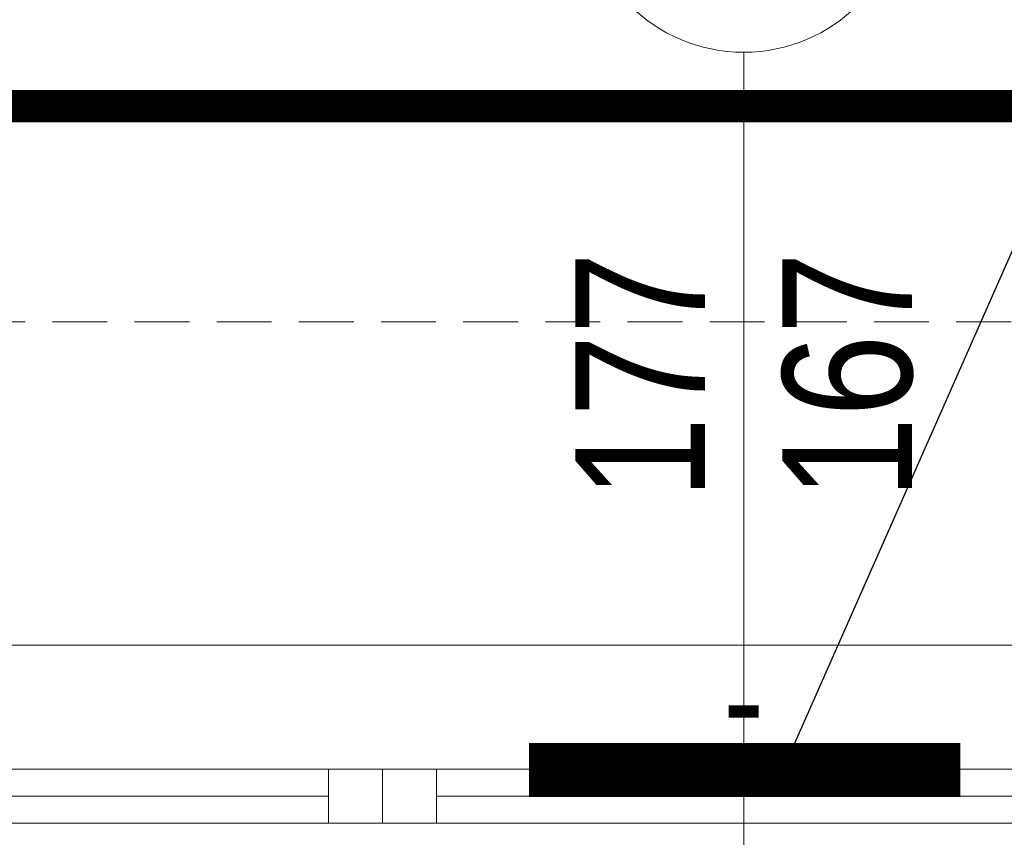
# Model space of a CAD drawing. Header units: millimetres. Extents: x -37445 to 120667, y -123620 to 254214.
# Tile 53 of 219: x 3264 to 4177, y -87258 to -86500. Entities that reach past the tile are written whole.
import ezdxf
from ezdxf import colors
from ezdxf.entities.mleader import LeaderData, LeaderLine
from ezdxf.enums import TextEntityAlignment as Align
from ezdxf.math import Vec2, Vec3

# ---------------------------------------------------------------- set-up
doc = ezdxf.new("R2010")
doc.units = ezdxf.units.MM
doc.linetypes.add('xref_ACAD-LSN_dyspozytornia_PW_rzuty_12$0$DASHED', pattern=[19.05, 12.7, -6.35])
for name, color, linetype, lineweight in [('Inwentaryzacja$0$Leszno_dyspozytornia_inwentaryzacja$0$FL_nawienik_ist.', 4, 'Continuous', 30), ('Inwentaryzacja$0$Leszno_dyspozytornia_inwentaryzacja$0$FL_opisy_went_istn', 250, 'Continuous', 25), ('xref', 8, 'Continuous', 13), ('xref_ACAD-LSN_dyspozytornia_PW_rzuty_12$0$A opis stolarka', 8, 'Continuous', 9), ('xref_ACAD-LSN_dyspozytornia_PW_rzuty_12$0$A opis stolarka NWD typ', 8, 'Continuous', 9), ('xref_ACAD-LSN_dyspozytornia_PW_rzuty_12$0$A widok wyżej', 8, 'xref_ACAD-LSN_dyspozytornia_PW_rzuty_12$0$DASHED', 9), ('xref_ACAD-LSN_dyspozytornia_PW_rzuty_12$0$A zakres', 8, 'Continuous', 13), ('xref_ACAD-LSN_dyspozytornia_PW_rzuty_12$0$A-Glaz', 8, 'Continuous', 9)]:
    doc.layers.add(name, color=color, linetype=linetype, lineweight=lineweight)
doc.layers.add('Inwentaryzacja$0$Leszno_dyspozytornia_inwentaryzacja$0$Inwentarka_opis', color=7, linetype='Continuous')
doc.layers.add('xref_ACAD-LSN_dyspozytornia_PW_rzuty_12$0$A opis ppoż okna', color=8, linetype='Continuous', lineweight=13, transparency=0.25)
doc.styles.add('Inwentaryzacja$0$Leszno_dyspozytornia_inwentaryzacja$0$CP_TXT', font='ARIAL.TTF')
doc.styles.add('Inwentaryzacja$0$Leszno_dyspozytornia_inwentaryzacja$0$Standard', font='arial.ttf')
doc.styles.add('xref_ACAD-LSN_dyspozytornia_PW_rzuty_12$0$STYL ASA', font='ARIALN.TTF')
doc.dimstyles.new('Inwentaryzacja$0$Leszno_dyspozytornia_inwentaryzacja$0$STANDARD', dxfattribs={"dimtxt": 0.18, "dimasz": 0.18, "dimexe": 0.18, "dimexo": 0.0625, "dimgap": 0.09, "dimtad": 0, "dimtih": 1, "dimtoh": 1, "dimdec": 4, "dimzin": 0, "dimdsep": 46, "dimtxsty": 'Inwentaryzacja$0$Leszno_dyspozytornia_inwentaryzacja$0$CP_TXT', "dimcen": 0.09, "dimadec": 0, "dimazin": 0, "dimtfac": 1, "dimtdec": 4, "dimtofl": 0, "dimtmove": 0, "dimatfit": 3, "dimfxl": 1, "dimtolj": 1, "dimtzin": 0, "dimarcsym": 0})

# ---------------------------------------------------------------- blocks, each defined once
blk = doc.blocks.new('xref_ACAD-LSN_dyspozytornia_PW_rzuty_12$0$blok do okna')
for points in [[(28.5, 2.5), (33.5, 2.5), (33.5, -2.5), (28.5, -2.5)], [(33.5, 2.5), (38.5, 2.5), (38.5, -2.5), (33.5, -2.5)]]:
    blk.add_lwpolyline(points, close=True)
for points in [[(-78.5, 0), (28.5, 0)], [(38.5, 0), (78.5, 0)]]:
    blk.add_lwpolyline(points)
blk = doc.blocks.new('xref_ACAD-LSN_dyspozytornia_PW_rzuty_12$0$wtag_UP')
at = {"transparency": 33554687, "elevation": 0}
for points in [[(0, 30), (0, -30)], [(0, -30), (0, -60)]]:
    blk.add_lwpolyline(points, dxfattribs=at)
at = {"layer": 'xref_ACAD-LSN_dyspozytornia_PW_rzuty_12$0$A opis stolarka NWD typ', "transparency": 33554687, "elevation": 0}
blk.add_lwpolyline([(15, 75, 1), (-15, 75), (-15, 45, 1), (15, 45)], format="xyb", close=True, dxfattribs=at)
at = {"ltscale": 0.1, "transparency": 33554687, "style": 'xref_ACAD-LSN_dyspozytornia_PW_rzuty_12$0$STYL ASA'}
blk.add_attdef('WINDOWS:SZEROKOŚĆ', text='', height=12, rotation=90, dxfattribs=at).set_placement((0, 0), align=Align.BOTTOM_CENTER)
blk.add_attdef('WINDOWS:WYSOKOŚĆ', text='', height=12, rotation=90, dxfattribs=at).set_placement((3.6, 0), align=Align.TOP_CENTER)
blk.add_attdef('WINDOWS:PARAPET', text='', height=10, dxfattribs=at).set_placement((0, -70.225, 0), align=Align.MIDDLE_CENTER)
at = {"layer": 'xref_ACAD-LSN_dyspozytornia_PW_rzuty_12$0$A opis ppoż okna', "ltscale": 0.1, "transparency": 33554687, "style": 'xref_ACAD-LSN_dyspozytornia_PW_rzuty_12$0$STYL ASA'}
blk.add_attdef('WINDOWS:PPOŻ', text='', height=10, dxfattribs=at).set_placement((0, -30, 0), align=Align.MIDDLE_CENTER)
at = {"layer": 'xref_ACAD-LSN_dyspozytornia_PW_rzuty_12$0$A opis stolarka NWD typ', "ltscale": 0.1, "transparency": 33554687, "style": 'xref_ACAD-LSN_dyspozytornia_PW_rzuty_12$0$STYL ASA'}
blk.add_attdef('WINDOWS:PODTYP', text='', height=12, rotation=90, dxfattribs=at).set_placement((1.2, 60), align=Align.TOP_CENTER)
blk.add_attdef('WINDOWS:TYP', text='', height=12, rotation=90, dxfattribs=at).set_placement((2.4, 60), align=Align.BOTTOM_CENTER)
blk = doc.blocks.new('xref_ACAD-LSN_dyspozytornia_PW_rzuty_12')
at = {"layer": 'xref_ACAD-LSN_dyspozytornia_PW_rzuty_12$0$A widok wyżej', "linetype": 'xref_ACAD-LSN_dyspozytornia_PW_rzuty_12$0$DASHED', "lineweight": 9, "ltscale": 0.2}
blk.add_line((67943.684, 81981.22), (67766.684, 81981.22), dxfattribs=at)
at = {"layer": 'xref_ACAD-LSN_dyspozytornia_PW_rzuty_12$0$A widok wyżej', "ltscale": 0.4}
blk.add_lwpolyline([(65352.684, 82011.22), (72855.684, 82011.22)], dxfattribs=at)
at = {"layer": 'xref_ACAD-LSN_dyspozytornia_PW_rzuty_12$0$A zakres', "linetype": 'xref_ACAD-LSN_dyspozytornia_PW_rzuty_12$0$DASHED', "const_width": 3}
blk.add_lwpolyline([(67446.184, 82031.22), (67446.184, 80639.22), (72869.684, 80639.22), (72869.684, 82031.22)], close=True, dxfattribs=at)
at = {"layer": 'xref_ACAD-LSN_dyspozytornia_PW_rzuty_12$0$A-Glaz', "linetype": 'Continuous', "lineweight": 9}
blk.add_line((67943.684, 81981.22), (67766.684, 81981.22), dxfattribs=at)
blk.add_lwpolyline([(67938.684, 81964.72), (67938.684, 81969.72), (67771.684, 81969.72), (67771.684, 81964.72)], close=True, dxfattribs=at)
at = {"layer": 'xref_ACAD-LSN_dyspozytornia_PW_rzuty_12$0$A opis stolarka', "linetype": 'Continuous', "lineweight": 9}
ref = blk.add_blockref('xref_ACAD-LSN_dyspozytornia_PW_rzuty_12$0$wtag_UP', (67855.184, 82006.22, 0), dxfattribs=at)
ref.add_attrib('WINDOWS:SZEROKOŚĆ', '177', dxfattribs={"layer": '0', "ltscale": 0.1, "height": 12, "rotation": 90, "style": 'xref_ACAD-LSN_dyspozytornia_PW_rzuty_12$0$STYL ASA'}).set_placement((67855.184, 82006.22, 0), align=Align.BOTTOM_CENTER)
ref.add_attrib('WINDOWS:WYSOKOŚĆ', '167', dxfattribs={"layer": '0', "ltscale": 0.1, "height": 12, "rotation": 90, "style": 'xref_ACAD-LSN_dyspozytornia_PW_rzuty_12$0$STYL ASA'}).set_placement((67858.784, 82006.22, 0), align=Align.TOP_CENTER)
ref.add_attrib('WINDOWS:PPOŻ', '-', dxfattribs={"layer": 'xref_ACAD-LSN_dyspozytornia_PW_rzuty_12$0$A opis ppoż okna', "ltscale": 0.1, "height": 10, "style": 'xref_ACAD-LSN_dyspozytornia_PW_rzuty_12$0$STYL ASA'}).set_placement((67855.184, 81976.22), align=Align.MIDDLE_CENTER)
at = {"layer": 'xref_ACAD-LSN_dyspozytornia_PW_rzuty_12$0$A-Glaz', "linetype": 'Continuous', "lineweight": 9, "rotation": 180}
blk.add_blockref('xref_ACAD-LSN_dyspozytornia_PW_rzuty_12$0$blok do okna', (67855.184, 81967.22), dxfattribs=at)

msp = doc.modelspace()

# ---------------------------------------------------------------- block references
at = {"layer": 'xref', "xscale": 10, "yscale": 10, "zscale": 10}
msp.add_blockref('xref_ACAD-LSN_dyspozytornia_PW_rzuty_12', (-674616.84, -906892.2), dxfattribs=at)

# ---------------------------------------------------------------- next in the draw order: linework, layer by layer
at = {"layer": 'Inwentaryzacja$0$Leszno_dyspozytornia_inwentaryzacja$0$FL_nawienik_ist.', "ltscale": 10, "const_width": 50}
msp.add_lwpolyline([(3735.84, -87195.65), (4135.84, -87195.65)], dxfattribs=at)

# ---------------------------------------------------------------- next in the draw order: leaders
at = {"layer": 'Inwentaryzacja$0$Leszno_dyspozytornia_inwentaryzacja$0$FL_opisy_went_istn', "lineweight": 0, "annotation_type": 0, "has_hookline": 1, "hookline_direction": 0, "text_width": 363.6}
msp.add_leader([(3969.14, -87200.98), (4210.98, -86653.08), (4211.16, -86653.08)], dimstyle='Inwentaryzacja$0$Leszno_dyspozytornia_inwentaryzacja$0$STANDARD', override={"dimgap": 5, "dimtad": 1}, dxfattribs=at)
at = {"layer": 'Inwentaryzacja$0$Leszno_dyspozytornia_inwentaryzacja$0$Inwentarka_opis', "lineweight": 9}
ml = msp.add_multileader_mtext('Standard', dxfattribs=at)
ml.set_content('Hp=1,05', color=256, style='Inwentaryzacja$0$Leszno_dyspozytornia_inwentaryzacja$0$Standard')
ml.set_leader_properties(color=256)
ml.build(insert=Vec2(0, 0))
ml.multileader.update_dxf_attribs({"dogleg_length": 4, "arrow_head_size": 50})
ctx = ml.context
ctx.base_point, ctx.char_height, ctx.arrow_head_size, ctx.landing_gap_size, ctx.plane_origin = Vec3(25378.06, -87055.97), 125, 50, 15, Vec3(84509.39, 139199.46)
notes = []
notes.append((ctx, [(0, (0, 0, 0), (0, 0), (1, 0), 1, [])]))
ctx.mtext.insert, ctx.mtext.width = Vec3(25393.06, -86976.16), 5456.6853
ml = msp.add_multileader_mtext('Standard', dxfattribs=at)
ml.set_content('Hp=1,04', color=256, style='Inwentaryzacja$0$Leszno_dyspozytornia_inwentaryzacja$0$Standard')
ml.set_leader_properties(color=256)
ml.build(insert=Vec2(0, 0))
ml.multileader.update_dxf_attribs({"dogleg_length": 4, "arrow_head_size": 50})
ctx = ml.context
ctx.base_point, ctx.char_height, ctx.arrow_head_size, ctx.landing_gap_size, ctx.plane_origin = Vec3(28290.89, -87055.97), 125, 50, 15, Vec3(87422.22, 139199.46)
notes.append((ctx, [(0, (0, 0, 0), (0, 0), (1, 0), 1, [])]))
ctx.mtext.insert, ctx.mtext.width = Vec3(28305.89, -86976.16), 5456.6853
ml = msp.add_multileader_mtext('Standard', dxfattribs=at)
ml.set_content('Hp=1,07', color=256, style='Inwentaryzacja$0$Leszno_dyspozytornia_inwentaryzacja$0$Standard')
ml.set_leader_properties(color=256)
ml.build(insert=Vec2(0, 0))
ml.multileader.update_dxf_attribs({"dogleg_length": 4, "arrow_head_size": 50})
ctx = ml.context
ctx.base_point, ctx.char_height, ctx.arrow_head_size, ctx.landing_gap_size, ctx.plane_origin = Vec3(37401.37, -87055.97), 125, 50, 15, Vec3(96532.7, 139199.46)
notes.append((ctx, [(0, (0, 0, 0), (0, 0), (1, 0), 1, [])]))
ctx.mtext.insert, ctx.mtext.width = Vec3(37416.37, -86976.16), 5456.6853
for ctx, leaders in notes:
    for number, flags, end, landing, length, lines in leaders:
        leader = LeaderData()
        leader.index, (leader.has_last_leader_line, leader.has_dogleg_vector, leader.attachment_direction) = number, flags
        leader.last_leader_point, leader.dogleg_vector, leader.dogleg_length = Vec3(end), Vec3(landing), length
        for number, points, colour, breaks in lines:
            line = LeaderLine()
            line.index, line.vertices, line.color, line.breaks = number, Vec3.list(points), colors.encode_raw_color(colour), breaks
            leader.lines.append(line)
        ctx.leaders.append(leader)

doc.saveas('drawing.dxf')
